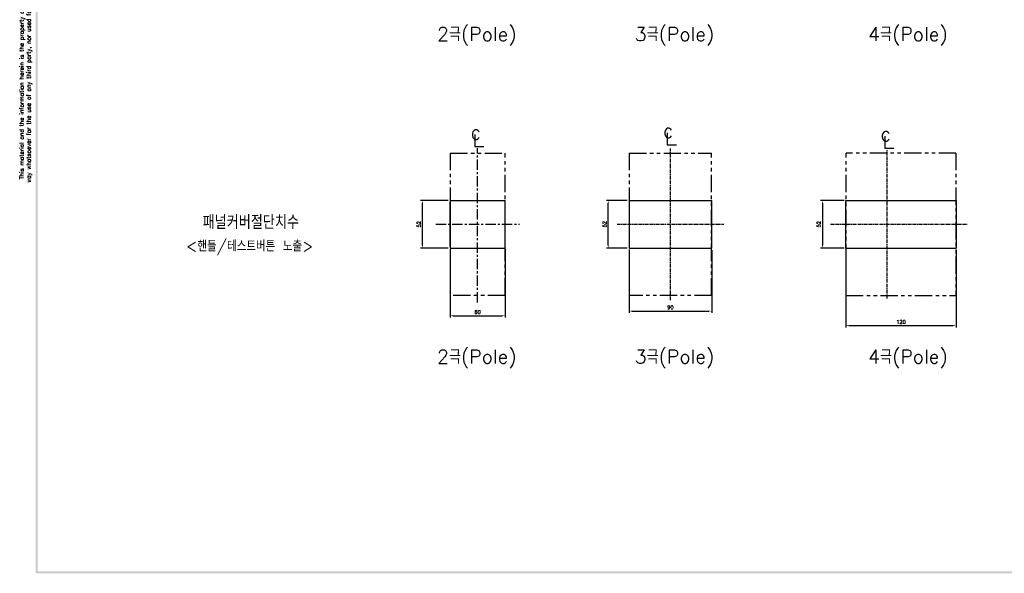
# Model space of a CAD drawing. Extents: x 931 to 2836, y -907 to 1824.
# Tile 1 of 22: x 934 to 2005, y 496 to 1098. Entities that reach past the tile are written whole.
import ezdxf

# ---------------------------------------------------------------- set-up
doc = ezdxf.new("R2010")
doc.units = 0
doc.header["$LTSCALE"] = 3
doc.header["$MEASUREMENT"] = 0
doc.linetypes.add('CENTER', pattern=[2, 1.25, -0.25, 0.25, -0.25])
doc.linetypes.add('PHANTOM2', pattern=[1.25, 0.625, -0.125, 0.125, -0.125, 0.125, -0.125])
doc.layers.get('0').update_dxf_attribs({"linetype": 'CONTINUOUS'})
doc.layers.get('Defpoints').update_dxf_attribs({"linetype": 'CONTINUOUS'})
for name, color, linetype in [('AM_VIS', 7, 'CONTINUOUS'), ('cen', 1, 'CENTER'), ('di', 3, 'CONTINUOUS'), ('DIM', 3, 'CONTINUOUS'), ('dwg', 7, 'CONTINUOUS'), ('NOTE', 4, 'CONTINUOUS')]:
    doc.layers.add(name, color=color, linetype=linetype)
doc.styles.add('K25', font='TXT', dxfattribs={"width": 0.9, "height": 2.5, "bigfont": 'TBHAN'})
doc.styles.get("Standard").update_dxf_attribs({"font": 'romans.shx', "height": 4, "bigfont": 'ghs.shx'})
doc.dimstyles.get("Standard").update_dxf_attribs({"dimtxt": 0.18, "dimasz": 0.18, "dimexe": 0.18, "dimexo": 0.0625, "dimgap": 0.09, "dimtad": 0, "dimtih": 1, "dimtoh": 1, "dimdec": 4, "dimzin": 0, "dimdsep": 46, "dimtxsty": 'Standard', "dimcen": 0.09, "dimadec": 0, "dimazin": 0, "dimtfac": 1, "dimtdec": 4, "dimtofl": 0, "dimtmove": 0, "dimatfit": 3, "dimfxl": 0, "dimtolj": 1, "dimtzin": 0, "dimarcsym": 0})

# ---------------------------------------------------------------- blocks, each defined once
blk = doc.blocks.new('*D25')
at = {"layer": 'Defpoints', "color": 0}
for p in [(1401.9, 850.5), (1461.9, 850.5), (1461.9, 776)]:
    blk.add_point(p, dxfattribs=at)
at = {"layer": 'di'}
for p, q in [((1401.9, 848.5), (1401.9, 774)), ((1461.9, 848.5), (1461.9, 774)), ((1405.1, 776), (1458.7, 776))]:
    blk.add_line(p, q, dxfattribs=at)
for points in [[(1405.1, 776.5), (1405.1, 775.5), (1401.9, 776)], [(1458.7, 776.5), (1458.7, 775.5), (1461.9, 776)]]:
    blk.add_solid(points, dxfattribs=at)
at = {"layer": 'di', "insert": (1431.9, 780), "char_height": 4, "attachment_point": 5}
blk.add_mtext('\\A1;60', dxfattribs=at)
blk = doc.blocks.new('*D26')
at = {"layer": 'Defpoints', "color": 0}
for p in [(1371.9, 901.5), (1401.9, 901.5), (1401.9, 849.5)]:
    blk.add_point(p, dxfattribs=at)
at = {"layer": 'di'}
for p, q in [((1399.9, 901.5), (1369.9, 901.5)), ((1371.9, 852.7), (1371.9, 898.3)), ((1399.9, 849.5), (1369.9, 849.5))]:
    blk.add_line(p, q, dxfattribs=at)
for points in [[(1371.4, 898.3), (1372.5, 898.3), (1371.9, 901.5)], [(1371.4, 852.7), (1372.5, 852.7), (1371.9, 849.5)]]:
    blk.add_solid(points, dxfattribs=at)
at = {"layer": 'di', "insert": (1367.9, 875.5), "char_height": 4, "attachment_point": 5, "rotation": 90}
blk.add_mtext('\\A1;52', dxfattribs=at)
blk = doc.blocks.new('*D27')
at = {"layer": 'Defpoints', "color": 0}
for p in [(1596.7, 849.5), (1686.7, 849.5), (1686.7, 781.1)]:
    blk.add_point(p, dxfattribs=at)
at = {"layer": 'di'}
for p, q in [((1596.7, 847.5), (1596.7, 779.1)), ((1686.7, 847.5), (1686.7, 779.1)), ((1599.9, 781.1), (1683.5, 781.1))]:
    blk.add_line(p, q, dxfattribs=at)
for points in [[(1599.9, 781.6), (1599.9, 780.6), (1596.7, 781.1)], [(1683.5, 781.6), (1683.5, 780.6), (1686.7, 781.1)]]:
    blk.add_solid(points, dxfattribs=at)
at = {"layer": 'di', "insert": (1641.7, 785.1), "char_height": 4, "attachment_point": 5}
blk.add_mtext('\\A1;90', dxfattribs=at)
blk = doc.blocks.new('*D28')
at = {"layer": 'Defpoints', "color": 0}
for p in [(1574, 901.5), (1596.7, 901.5), (1596.7, 849.5)]:
    blk.add_point(p, dxfattribs=at)
at = {"layer": 'di'}
for p, q in [((1594.7, 901.5), (1572, 901.5)), ((1574, 852.7), (1574, 898.3)), ((1594.7, 849.5), (1572, 849.5))]:
    blk.add_line(p, q, dxfattribs=at)
for points in [[(1573.5, 898.3), (1574.6, 898.3), (1574, 901.5)], [(1573.5, 852.7), (1574.6, 852.7), (1574, 849.5)]]:
    blk.add_solid(points, dxfattribs=at)
at = {"layer": 'di', "insert": (1570, 875.5), "char_height": 4, "attachment_point": 5, "rotation": 90}
blk.add_mtext('\\A1;52', dxfattribs=at)
blk = doc.blocks.new('*D29')
at = {"layer": 'Defpoints', "color": 0}
for p in [(1832.6, 849.5), (1952.6, 849.5), (1952.6, 765.3)]:
    blk.add_point(p, dxfattribs=at)
at = {"layer": 'di'}
for p, q in [((1832.6, 847.5), (1832.6, 763.3)), ((1952.6, 847.5), (1952.6, 763.3)), ((1835.8, 765.3), (1949.4, 765.3))]:
    blk.add_line(p, q, dxfattribs=at)
for points in [[(1835.8, 765.8), (1835.8, 764.7), (1832.6, 765.3)], [(1949.4, 765.8), (1949.4, 764.7), (1952.6, 765.3)]]:
    blk.add_solid(points, dxfattribs=at)
at = {"layer": 'di', "insert": (1892.6, 769.3), "char_height": 4, "attachment_point": 5}
blk.add_mtext('\\A1;120', dxfattribs=at)
blk = doc.blocks.new('*D30')
at = {"layer": 'Defpoints', "color": 0}
for p in [(1832.6, 901.5), (1807, 849.5), (1832.6, 849.5)]:
    blk.add_point(p, dxfattribs=at)
at = {"layer": 'di'}
for p, q in [((1830.6, 901.5), (1805, 901.5)), ((1807, 898.3), (1807, 852.7)), ((1830.6, 849.5), (1805, 849.5))]:
    blk.add_line(p, q, dxfattribs=at)
for points in [[(1806.5, 898.3), (1807.6, 898.3), (1807, 901.5)], [(1806.5, 852.7), (1807.6, 852.7), (1807, 849.5)]]:
    blk.add_solid(points, dxfattribs=at)
at = {"layer": 'di', "insert": (1803, 875.5), "char_height": 4, "attachment_point": 5, "rotation": 90}
blk.add_mtext('\\A1;52', dxfattribs=at)

msp = doc.modelspace()

# ---------------------------------------------------------------- linework, layer by layer
for p, q in [((1401.94, 901.492), (1461.94, 901.492)), ((1596.719, 901.492), (1596.719, 849.492)), ((1596.719, 901.492), (1686.719, 901.492)), ((1686.719, 849.492), (1686.719, 901.492)), ((1832.613, 849.492), (1832.613, 901.492)), ((1832.613, 901.492), (1952.613, 901.492)), ((1952.613, 901.492), (1952.613, 849.492)), ((1402.14, 851.3), (1402.14, 899.684)), ((1401.94, 849.492), (1461.94, 849.492)), ((1596.719, 849.492), (1686.719, 849.492)), ((1832.613, 849.492), (1952.613, 849.492))]:
    msp.add_line(p, q)
at = {"layer": 'AM_VIS'}
for p, q in [((1401.94, 901.492), (1401.94, 849.492)), ((1461.94, 849.492), (1461.94, 901.492))]:
    msp.add_line(p, q, dxfattribs=at)
at = {"layer": 'cen', "ltscale": 3}
for p, q in [((1431.94, 790.607), (1431.94, 958.279)), ((1386.387, 875.492), (1477.494, 875.492))]:
    msp.add_line(p, q, dxfattribs=at)
at = {"layer": 'cen'}
for p, q in [((1641.719, 792.974), (1641.719, 958.01)), ((1877.613, 794.804), (1877.613, 956.181)), ((1583.635, 875.492), (1699.804, 875.492)), ((1583.635, 875.492), (1699.804, 875.492)), ((1815.802, 875.492), (1964.5, 875.492)), ((1815.802, 875.492), (1964.5, 875.492))]:
    msp.add_line(p, q, dxfattribs=at)
at = {"layer": 'di', "linetype": 'PHANTOM2', "ltscale": 10}
for p, q in [((1402.14, 952.992), (1461.74, 952.992)), ((1402.14, 952.992), (1402.14, 797.992)), ((1461.74, 797.992), (1461.74, 952.992)), ((1596.919, 952.992), (1686.519, 952.992)), ((1596.919, 952.992), (1596.919, 797.992)), ((1686.519, 797.992), (1686.519, 952.992)), ((1832.813, 797.992), (1832.813, 952.992)), ((1952.413, 952.992), (1832.813, 952.992)), ((1952.413, 952.992), (1952.413, 797.992)), ((1461.74, 797.992), (1402.14, 797.992)), ((1686.519, 797.992), (1596.919, 797.992)), ((1832.813, 797.992), (1952.413, 797.992))]:
    msp.add_line(p, q, dxfattribs=at)
at = {"layer": 'dwg'}
for points in [[(950.957, 495.91), (953.257, 497.06), (950.957, 1816.11), (953.257, 1813.81)], [(2827.757, 495.91), (2825.457, 498.21), (950.957, 495.91), (953.257, 498.21)]]:
    msp.add_trace(points, dxfattribs=at)
at = {"layer": 'NOTE'}
for p, q in [((1638.226, 975.063), (1638.226, 962.024)), ((1428.789, 973.319), (1428.789, 960.28)), ((1874.846, 971.464), (1874.846, 958.425)), ((1428.789, 960.28), (1438.702, 960.28)), ((1638.226, 962.024), (1648.139, 962.024)), ((1874.846, 958.425), (1884.759, 958.425))]:
    msp.add_line(p, q, dxfattribs=at)

# ---------------------------------------------------------------- texts
at = {"layer": 'di', "insert": (940.301, 1153.319), "char_height": 4.6, "width": 625.82844, "attachment_point": 5, "rotation": 90}
msp.add_mtext('\\A1;This material and the information herein is the property of Daeryuk Co., Ltd.. They shall be neither reproduced, copied, lent, or disclosed in any\\Pway whatsoever for the use of any third party, nor used for the manufacturing purposes without the express written consent of Daeryuk Co., Ltd..', dxfattribs=at)
at = {"layer": 'di', "char_height": 15, "attachment_point": 1}
for s, insert, width in [('{\\Fromans,hgs|c129;2극(Pole)}', (1387.862, 1089.861), 116.39597), ('{\\Fromans,hgs|c129;3극(Pole)}', (1602.942, 1089.861), 116.39597), ('{\\Fromans,hgs|c129;4극(Pole)}', (1856.916, 1089.861), 116.39597), ('{\\Fromans,hgs|c129;패널커버절단치수}', (1132.73, 885.3), 177.9211), ('{\\Fromans,hgs|c129;2극(Pole)}', (1387.862, 739.035), 116.39597), ('{\\Fromans,hgs|c129;3극(Pole)}', (1602.942, 739.035), 116.39597), ('{\\Fromans,hgs|c129;4극(Pole)}', (1856.916, 739.035), 116.39597)]:
    msp.add_mtext(s, dxfattribs=dict(at, insert=insert, width=width))
at = {"layer": 'DIM', "insert": (1114.706, 857.913), "char_height": 12, "width": 207.68749, "attachment_point": 1}
msp.add_mtext('\\pt156;{\\Fromans,hgs|c129;<핸들/테스트버튼 노출>}', dxfattribs=at)
at = {"layer": 'NOTE', "style": 'K25', "width": 0.9}
for p in [(1424.356, 967.779), (1633.794, 969.524), (1870.414, 965.925)]:
    msp.add_text('c', height=15.85, dxfattribs=at).set_placement(p)

# ---------------------------------------------------------------- dimensions: what is measured, and where the dimension line sits
at = {"layer": 'di'}
for base, p1, p2, picture, middle in [((1371.949, 901.492), (1401.94, 849.492), (1401.94, 901.492), '*D26', (1367.949, 875.492)), ((1574.017, 901.492), (1596.719, 849.492), (1596.719, 901.492), '*D28', (1570.017, 875.492)), ((1807.032, 849.492), (1832.613, 901.492), (1832.613, 849.492), '*D30', (1803.032, 875.492))]:
    dim = msp.add_linear_dim(base=base, p1=p1, p2=p2, angle=90, dimstyle='Standard', override={"dimtxt": 4, "dimasz": 3.2, "dimexe": 2, "dimexo": 2, "dimgap": 2, "dimtad": 1, "dimtih": 0, "dimtoh": 0, "dimdec": 2, "dimzin": 8, "dimcen": 0, "dimclrd": 256, "dimclre": 256, "dimclrt": 256, "dimadec": 2, "dimazin": 2, "dimtfac": 0.6, "dimtdec": 2, "dimtofl": 1, "dimtzin": 8, "dimlwd": 65535, "dimlwe": 65535, "dimarcsym": 1}, dxfattribs=at)
    dim.commit()
    dim.dimension.update_dxf_attribs({"geometry": picture, "text_midpoint": middle})
for base, p1, p2, picture, middle in [((1461.94, 775.999), (1401.94, 850.492), (1461.94, 850.492), '*D25', (1431.94, 779.999)), ((1686.719, 781.089), (1596.719, 849.492), (1686.719, 849.492), '*D27', (1641.719, 785.089)), ((1952.613, 765.254), (1832.613, 849.492), (1952.613, 849.492), '*D29', (1892.613, 769.254))]:
    dim = msp.add_linear_dim(base=base, p1=p1, p2=p2, dimstyle='Standard', override={"dimtxt": 4, "dimasz": 3.2, "dimexe": 2, "dimexo": 2, "dimgap": 2, "dimtad": 1, "dimtih": 0, "dimtoh": 0, "dimdec": 2, "dimzin": 8, "dimcen": 0, "dimclrd": 256, "dimclre": 256, "dimclrt": 256, "dimadec": 2, "dimazin": 2, "dimtfac": 0.6, "dimtdec": 2, "dimtofl": 1, "dimtzin": 8, "dimlwd": 65535, "dimlwe": 65535, "dimarcsym": 1}, dxfattribs=at)
    dim.commit()
    dim.dimension.update_dxf_attribs({"geometry": picture, "text_midpoint": middle})

doc.saveas('drawing.dxf')
